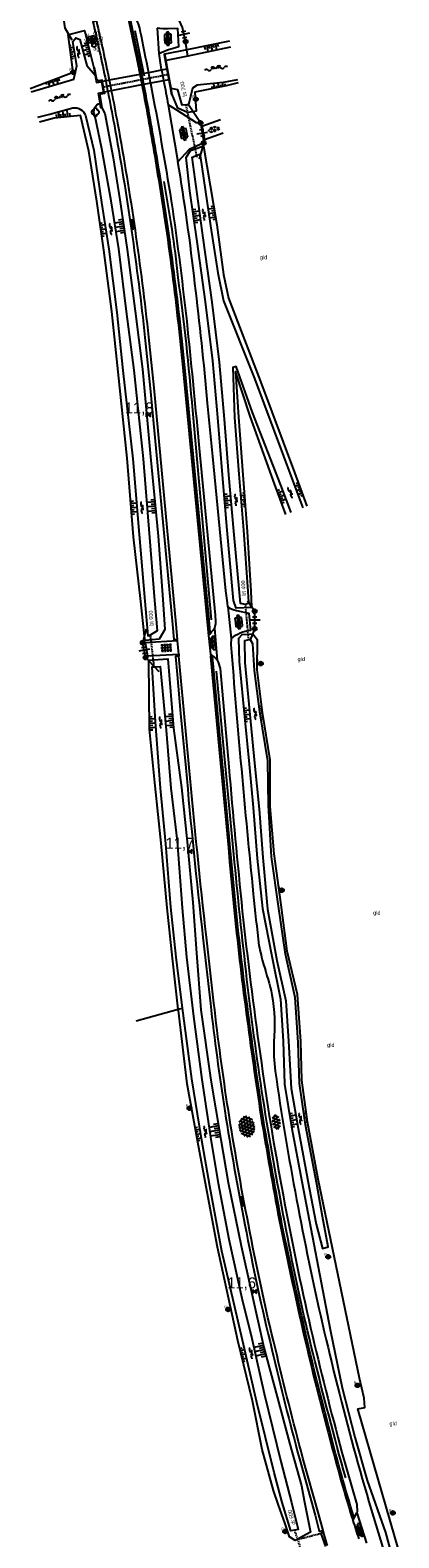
# Model space of a CAD drawing. Header units: metres. Extents: x 121538 to 126242, y 445257 to 454505.
# Tile 3 of 83: x 125985 to 126069, y 445676 to 446019. Entities that reach past the tile are written whole.
import ezdxf
from ezdxf.enums import TextEntityAlignment as Align

# ---------------------------------------------------------------- set-up
doc = ezdxf.new("R2010")
doc.units = ezdxf.units.M
doc.linetypes.add('STIPPELFIJN', pattern=[0.375, 0.25, -0.125])
for name, color, linetype in [('BOUWT04', 8, 'Continuous'), ('SYMBD01', 8, 'Continuous'), ('SYMBD02', 8, 'Continuous'), ('SYMBD03', 8, 'Continuous'), ('SYMBD04', 8, 'Continuous'), ('SYMBD05', 8, 'Continuous'), ('TEK-D05', 8, 'Continuous'), ('TEK-D20', 7, 'Continuous'), ('TER-D03S', 8, 'Continuous'), ('TER-T02', 8, 'RASTER'), ('TER-T03', 8, 'Continuous'), ('TER-T04', 8, 'HAAG'), ('TER-T09', 8, 'Continuous'), ('TER-T32', 8, 'RASTER'), ('TOPOT18', 8, 'STIPPELFIJN'), ('TOPOT22', 8, 'Continuous'), ('TOPOT24', 8, 'Continuous'), ('TOPOT26', 8, 'Continuous'), ('TOPOT30', 8, 'Continuous'), ('TOPOT31', 8, 'Continuous'), ('WAT-T00', 8, 'Continuous'), ('WEG-T01', 8, 'Continuous'), ('WEG-T06', 8, 'STIPPELFIJN')]:
    doc.layers.add(name, color=color, linetype=linetype)
doc.styles.add('ISO', font='provutr.shx')
doc.styles.add('rtw_iso', font='iso-rtw.shx')
doc.linetypes.add('HAAG', pattern='A,0.25,-0.25,[151,BLOK.SHX,S=0.25,R=0,X=0,Y=0],-0.25,0.25', length=1)
doc.linetypes.add('RASTER', pattern='A,0.25,-0.25,[150,BLOK.SHX,S=0.25,R=0,X=0,Y=0],-0.25,0.25', length=1)

# ---------------------------------------------------------------- blocks, each defined once
blk = doc.blocks.new('DRHEK')
at = {"linetype": 'Continuous'}
for p, q in [((1.25, 0), (-1.25, 0)), ((-0.5, 0.7), (0.5, 0.7)), ((-0.5, -0.7), (0.5, -0.7))]:
    blk.add_line(p, q, dxfattribs=at)
blk = doc.blocks.new('beton-m')
for p, q in [((-0.68, 0.66), (-0.45, 0.52)), ((-0.45, 0.26), (-0.68, 0.13)), ((-0.23, 1.44), (-0.45, 1.31)), ((-0.45, 1.31), (-0.45, 1.05)), ((-0.45, 1.05), (-0.23, 0.92)), ((-0.45, 0.52), (-0.45, 0.26)), ((0, 1.31), (-0.23, 1.44)), ((-0.23, 0.92), (0, 1.05)), ((0, 1.05), (0, 1.31)), ((0, 0.52), (0.23, 0.66)), ((0, 0.26), (0, 0.52)), ((0.23, 0.13), (0, 0.26)), ((0.23, 0.66), (0.45, 0.52)), ((0.45, 0.26), (0.23, 0.13)), ((0.45, 0.52), (0.45, 0.26)), ((-0.45, -0.26), (-0.23, -0.13)), ((-0.45, -0.52), (-0.45, -0.26)), ((-0.23, -0.66), (-0.45, -0.52)), ((-0.23, -0.13), (0, -0.26)), ((0, -0.52), (-0.23, -0.66)), ((0, -0.26), (0, -0.52)), ((0, -1.05), (0.23, -0.92)), ((0.23, -0.92), (0.45, -1.05)), ((0.45, -0.26), (0.68, -0.13)), ((0.45, -0.52), (0.45, -0.26)), ((0.68, -0.66), (0.45, -0.52))]:
    blk.add_line(p, q)
blk = doc.blocks.new('talud')
for p, q in [((0, 0.75), (0.5, 0.75)), ((0, 0.5), (1, 0.5)), ((0, 0.25), (0.5, 0.25)), ((0, 0), (1, 0)), ((0, -0.25), (0.5, -0.25)), ((0, -0.5), (1, -0.5)), ((0, -0.75), (0.5, -0.75))]:
    blk.add_line(p, q)
blk = doc.blocks.new('struik')
at = {"linetype": 'Continuous'}
for centre, start, end in [((-0.44, 0), 91.0912, 268.9013), ((0, 0.44), 1.0233, 178.9632), ((0.44, 0), 271.6625, 88.3448), ((0, -0.45), 180.4729, 359.5406)]:
    blk.add_arc(centre, 0.45, start, end, dxfattribs=at)
blk = doc.blocks.new('water-m')
at = {"linetype": 'Continuous'}
for centre, start, end in [((-0.01, 0.75), 129.7446, 230.2554), ((-0.32, 1.12), 309.7446, 50.2554), ((-0.32, 0.37), 309.7446, 50.2554), ((0.32, 0.01), 129.7446, 230.2554), ((0, 0.38), 309.7446, 50.2554), ((-0.01, -0.74), 129.7446, 230.2554), ((-0.32, -0.37), 309.7446, 50.2554), ((-0.32, -1.12), 309.7446, 50.2554), ((0, -0.37), 309.7446, 50.2554)]:
    blk.add_arc(centre, 0.244, start, end, dxfattribs=at)
blk = doc.blocks.new('asfalt-xl')
at = {"linetype": 'Continuous'}
for p, q in [((1.4, 1.54), (-1.75, -0.3)), ((1.4, 1.54), (-1.75, -0.3)), ((1.41, -1.53), (-1.75, 0.28)), ((1.41, -1.53), (-1.75, 0.28)), ((1.01, 2.03), (-1.74, 0.43)), ((1.01, 2.03), (-1.74, 0.43)), ((1.65, -0.94), (-1.64, 0.94)), ((1.65, -0.94), (-1.64, 0.94)), ((1.64, 0.96), (-1.63, -0.95)), ((1.64, 0.96), (-1.63, -0.95)), ((0.41, 2.41), (-1.51, 1.29)), ((0.41, 2.41), (-1.51, 1.29)), ((1.77, -0.29), (-1.4, 1.52)), ((1.77, -0.29), (-1.4, 1.52)), ((1.76, 0.3), (-1.39, -1.53)), ((1.76, 0.3), (-1.39, -1.53)), ((1.75, 0.44), (-1.02, 2.02)), ((1.75, 0.44), (-1.02, 2.02)), ((1.52, 1.29), (-0.43, 2.4)), ((1.52, 1.29), (-0.43, 2.4)), ((1.02, -2.03), (-1.74, -0.45)), ((1.02, -2.03), (-1.74, -0.45)), ((0.41, -2.41), (-1.49, -1.33)), ((0.41, -2.41), (-1.49, -1.33)), ((1.75, -0.43), (-1, -2.03)), ((1.75, -0.43), (-1, -2.03)), ((1.53, -1.28), (-0.41, -2.41)), ((1.53, -1.28), (-0.41, -2.41))]:
    blk.add_line(p, q, dxfattribs=at)
blk = doc.blocks.new('water-l')
at = {"linetype": 'Continuous'}
for centre, start, end in [((0.16, 1.47), 129.7446, 230.2554), ((-0.47, 2.22), 309.7446, 50.2554), ((-0.47, 0.72), 309.7446, 50.2554), ((0.49, 0), 129.7446, 230.2554), ((-0.14, 0.75), 309.7446, 50.2554), ((0.16, -1.51), 129.7446, 230.2554), ((-0.47, -0.76), 309.7446, 50.2554), ((-0.47, -2.26), 309.7446, 50.2554), ((-0.14, -0.75), 309.7446, 50.2554)]:
    blk.add_arc(centre, 0.488, start, end, dxfattribs=at)
blk = doc.blocks.new('tegels-l')
for p, q in [((0.92, 0.95), (-0.92, 0.95)), ((0.92, 0.32), (-0.92, 0.32)), ((-0.62, -1.22), (-0.62, 1.22)), ((0, -1.22), (0, 1.22)), ((0.62, -1.22), (0.62, 1.22)), ((0.92, -0.3), (-0.92, -0.3)), ((0.92, -0.93), (-0.92, -0.93))]:
    blk.add_line(p, q)
blk = doc.blocks.new('asfalt-l')
for p, q in [((-0.93, 0.18), (0.7, 1.13)), ((-0.89, -0.52), (0.89, 0.52)), ((-0.89, 0.52), (0.89, -0.52)), ((-0.76, 1.01), (0.3, 1.62)), ((-0.7, 1.13), (0.93, 0.18)), ((-0.3, 1.62), (0.76, 1.01)), ((-0.93, -0.18), (0.7, -1.13)), ((-0.76, -1.01), (0.3, -1.62)), ((-0.7, -1.13), (0.93, -0.18)), ((-0.3, -1.62), (0.76, -1.01))]:
    blk.add_line(p, q)
blk = doc.blocks.new('Prov-grensst')
blk.add_line((-0.67, 0), (0.67, 0))
blk.add_circle((0, 0), 0.45)
at = {"style": 'ISO'}
blk.add_text('P', height=0.6, dxfattribs=at).set_placement((-0.61, 0.58), align=Align.MIDDLE)
blk = doc.blocks.new('paal')
for radius in [0.45, 0.2]:
    blk.add_circle((0, 0), radius)
blk = doc.blocks.new('kilometerpaal')
for p, q in [((-0.44, 0.44), (0.44, -0.44)), ((-0.44, -0.44), (-0.44, 0.44)), ((0.44, 0.44), (-0.44, -0.44)), ((0.44, -0.44), (0.44, 0.44))]:
    blk.add_line(p, q)
at = {"style": 'rtw_iso'}
blk.add_attdef('KILOMETERPAAL', (0.59, 0.87), '', height=2.5, dxfattribs=at)
blk = doc.blocks.new('afsl-gas')
blk.add_circle((0, 0), 0.45)
at = {"style": 'ISO'}
blk.add_attdef('AFSL-GAS', (0.7, 0), '', height=0.9, dxfattribs=at)
blk = doc.blocks.new('verklikker')
blk.add_circle((0, 0), 0.45)
at = {"style": 'ISO'}
blk.add_attdef('VERKLIKKER', (0.7, 0), '', height=0.9, dxfattribs=at)
blk = doc.blocks.new('klinkers-m')
for p, q in [((0, 1.5), (-0.5, 1.5)), ((-0.5, 1.5), (-0.5, 0.5)), ((-0.5, 0.5), (-0.5, -0.5)), ((0, 0.5), (-0.5, 0.5)), ((0, 1.5), (0, 1)), ((0.5, 1), (0, 1)), ((0, 1), (0, 0.5)), ((0, 0.5), (0, 0)), ((0.5, 0), (0, 0)), ((0, 0), (0, -0.5)), ((0.5, 0), (0.5, 1)), ((0.5, -1), (0.5, 0)), ((-0.5, -0.5), (-0.5, -1.5)), ((0, -0.5), (-0.5, -0.5)), ((-0.5, -1.5), (0, -1.5)), ((0, -0.5), (0, -1)), ((0, -1), (0.5, -1)), ((0, -1), (0, -1.5))]:
    blk.add_line(p, q)
blk = doc.blocks.new('klinkers-l')
at = {"linetype": 'Continuous'}
for p, q in [((-0.25, 1), (-0.75, 1)), ((-0.75, 1), (-0.75, 0)), ((-0.25, 0), (-0.75, 0)), ((-0.75, 0), (-0.75, -1)), ((0.25, 1.5), (-0.25, 1.5)), ((-0.25, 1.5), (-0.25, 0.5)), ((0.25, 0.5), (-0.25, 0.5)), ((-0.25, 0.5), (-0.25, -0.5)), ((0.25, 0.5), (0.25, 1.5)), ((0.75, 1), (0.25, 1)), ((0.25, -0.5), (0.25, 0.5)), ((0.75, 0), (0.75, 1)), ((-0.75, -1), (-0.25, -1)), ((-0.25, -0.5), (-0.25, 0)), ((0.25, -0.5), (-0.25, -0.5)), ((-0.25, -0.5), (-0.25, -1.5)), ((-0.25, -1.5), (0.25, -1.5)), ((0.75, 0), (0.25, 0)), ((0.25, 0), (0.25, -0.5)), ((0.25, -1.5), (0.25, -0.5)), ((0.25, -1), (0.75, -1)), ((0.75, -1), (0.75, 0))]:
    blk.add_line(p, q, dxfattribs=at)
blk = doc.blocks.new('bermverhardingblok-s')
at = {"linetype": 'Continuous'}
for p, q in [((-0.2, 1), (-0.2, -1)), ((-0.2, 1), (0.2, 1)), ((0.2, 1), (-0.2, 1)), ((0.2, 0), (-0.2, 0)), ((0.2, -1), (0.2, 1)), ((-0.2, -1), (0.2, -1))]:
    blk.add_line(p, q, dxfattribs=at)
for points in [[(0.1, 0.1), (0.1, 0.9), (-0.1, 0.9), (-0.1, 0.1)], [(0, 0.2), (0, 0.8), (0, 0.8), (0, 0.2)]]:
    blk.add_lwpolyline(points, close=True, dxfattribs=at)

msp = doc.modelspace()

# ---------------------------------------------------------------- linework, layer by layer
at = {"layer": 'BOUWT04'}
for p, q in [((126016.03, 446009.84), (126016.21, 446009.88)), ((126001.23, 446006.97), (126001.43, 446007.01)), ((126016.65, 446007.48), (126016.46, 446007.45)), ((126001.85, 446004.64), (126001.67, 446004.61))]:
    msp.add_line(p, q, dxfattribs=at)
for points in [[(126015.61, 446013.22), (126015.42, 446013.18), (126016.03, 446009.84)], [(126015.87, 446011.78), (126015.61, 446013.22)], [(126001.43, 446007.01), (126001.38, 446007.33), (126000.52, 446007.18), (126000.16, 446007.43), (125999.66, 446010.18), (125999.46, 446010.15)], [(125999.46, 446010.15), (125999.77, 446008.46)], [(126009.93, 446008.66), (126009.89, 446008.65), (126002.98, 446007.31)], [(126010.31, 446008.73), (126009.93, 446008.66)], [(126010.85, 446008.84), (126010.31, 446008.73)], [(126011.87, 446009.03), (126010.85, 446008.84)], [(126014.83, 446009.61), (126011.87, 446009.03)], [(126016.03, 446009.84), (126014.83, 446009.61)], [(126016.21, 446009.88), (126015.87, 446011.78)], [(126016.03, 446009.84), (126016.46, 446007.45)], [(126016.65, 446007.48), (126016.21, 446009.88)], [(125999.77, 446008.46), (126000.08, 446006.78), (126001.23, 446006.97)], [(126001.23, 446006.97), (126001.67, 446004.61)], [(126002.19, 446007.16), (126001.43, 446007.01)], [(126001.85, 446004.64), (126001.43, 446007.01)], [(126002.98, 446007.31), (126002.9, 446007.3), (126002.19, 446007.16)], [(126010.39, 446006.28), (126010.32, 446006.27), (126003.45, 446004.95)], [(126010.77, 446006.36), (126010.39, 446006.28)], [(126012.33, 446006.65), (126010.77, 446006.36)], [(126015.31, 446007.23), (126012.33, 446006.65)], [(126016.46, 446007.45), (126015.31, 446007.23)], [(126016.46, 446007.45), (126017.07, 446004.08), (126017.27, 446004.11)], [(126017.02, 446005.45), (126016.65, 446007.48)], [(126017.27, 446004.11), (126017.02, 446005.45)], [(126000.92, 446002.09), (126000.51, 446004.41), (126001.67, 446004.61)], [(126001.85, 446004.64), (126001.91, 446004.34), (126001.06, 446004.18), (126000.84, 446003.83), (126001.31, 446001.07)], [(126001.31, 446001.07), (126001.1, 446001.03), (126000.92, 446002.09)], [(126002.66, 446004.8), (126001.85, 446004.64)], [(126003.45, 446004.95), (126003.35, 446004.93), (126002.66, 446004.8)]]:
    msp.add_lwpolyline(points, dxfattribs=at)
at = {"layer": 'TER-T02', "flags": 128}
for points in [[(125993.85, 446017.73), (125993, 446019.18), (125992.51, 446022.28), (125992.88, 446024)], [(125994.59, 446016.46), (125993.85, 446017.73)], [(126020.81, 446012.82), (126020.59, 446014.22)], [(126020.98, 446001.76), (126020.77, 446002.07)], [(126022, 446000.19), (126020.98, 446001.76)], [(126023.67, 445997.64), (126022, 446000.19)], [(126024.19, 445992.33), (126023.57, 445990.21)], [(126024.4, 445993.09), (126024.19, 445992.33)], [(126023.57, 445990.21), (126023.33, 445989.4)], [(126034.32, 445889.2), (126034.58, 445888.82)], [(126034.58, 445888.82), (126035.26, 445887.83)], [(126010.99, 445881.1), (126011.46, 445882.74)], [(126011.93, 445875.53), (126011.21, 445876.29), (126010.57, 445879.65), (126010.99, 445881.1)], [(126034.95, 445880.08), (126035.02, 445880.27)], [(126035.02, 445880.27), (126035.5, 445881.56)], [(126013.21, 445874.18), (126013.17, 445874.22), (126011.93, 445875.53)], [(126014.28, 445873.05), (126013.21, 445874.18)]]:
    msp.add_lwpolyline(points, dxfattribs=at)
at = {"layer": 'TER-T03'}
for points in [[(126020.59, 446014.22), (126020.3, 446016.11), (126019.62, 446019.33), (126018.82, 446020.99)], [(126023.67, 445997.64), (126024.4, 445993.12)], [(126024.4, 445993.12), (126024.4, 445993.09)], [(126035.5, 445881.56), (126035.97, 445882.81), (126035.96, 445886.79), (126035.26, 445887.83)]]:
    msp.add_lwpolyline(points, dxfattribs=at)
at = {"layer": 'TER-T04', "flags": 128}
for points in [[(126010.85, 446008.84), (126008.86, 446018.51)], [(126010.97, 446008.27), (126010.85, 446008.84)]]:
    msp.add_lwpolyline(points, dxfattribs=at)
for points in [[(126015.32, 445984.32, -0.022), (126018.52, 445962.58, -0.014813), (126021.82, 445932.33), (126026.1, 445884.88)], [(126056.58, 445690.06, -0.007171), (126049.22, 445718.21, -0.015338), (126043.1, 445746.35, -0.006587), (126038.14, 445774.27, -0.00909), (126034.2, 445803.21, -0.004141), (126031.22, 445831.58), (126027.32, 445873.18)]]:
    msp.add_lwpolyline(points, format="xyb", dxfattribs=at)
at = {"layer": 'TER-T09'}
for points in [[(125985.06, 446005.46), (125994.8, 446009.15), (125993.65, 446017.68), (125993.85, 446017.73)], [(125993.85, 446017.73), (125997.38, 446018.58), (125999.46, 446010.15)], [(126030.21, 446016.16), (126020.59, 446014.22)], [(126020.59, 446014.22), (126015.61, 446013.22)], [(126032.19, 446006.73), (126029.51, 446006.02), (126022.4, 446004.6), (126022.67, 446000.28), (126022, 446000.19)], [(126022, 446000.19), (126021.92, 446000.18), (126020.75, 446000.01), (126018.51, 446001), (126017.27, 446004.11)], [(126010.99, 445881.1), (126010.11, 445888.97), (126008.48, 445903.7), (126007.02, 445921.52), (126005.02, 445941.13), (126003.54, 445954.82), (126001.73, 445968.72), (126000.15, 445979.84), (125998.36, 445991.2), (125996.45, 445999.31), (125990.52, 445998.74), (125987.14, 445997.82)], [(126001.31, 446001.07), (126001.96, 445999.77), (126003.9, 445989.72), (126005.35, 445980.15), (126007.03, 445968.87), (126008.86, 445954.91), (126010.49, 445941.71), (126012.33, 445921.82), (126014.08, 445903.82), (126015.11, 445889.44), (126015.6, 445882.67), (126014.29, 445880.46), (126011.09, 445880.17), (126010.99, 445881.1)], [(126035.26, 445887.83), (126035.27, 445887.62), (126031.78, 445887.52), (126031.13, 445889.23), (126030.98, 445890.93), (126029.71, 445905.16), (126028.63, 445917.79), (126027.62, 445930.8), (126026.5, 445943.64), (126024.8, 445957.02), (126022.89, 445970.69), (126021.25, 445982.24), (126020.45, 445989.79), (126021.42, 445991.41), (126024.19, 445992.33)], [(126024.19, 445992.33), (126024.33, 445992.38), (126027.36, 445974.47), (126028.85, 445963.24), (126030.04, 445957.86), (126037.26, 445938.98), (126044.97, 445918.3), (126047.78, 445910.64)], [(126043.03, 445908.77), (126040.47, 445915.68), (126034.9, 445931.11), (126031.6, 445941.24), (126032.29, 445930.83), (126033.26, 445917.79), (126034.27, 445904.87), (126035.06, 445891.32), (126035.26, 445887.83)], [(126068.58, 445673.8), (126059.32, 445705.78), (126060.9, 445706.03), (126060.79, 445708.14), (126059.72, 445712.68), (126050.37, 445757.89), (126047.96, 445770.86), (126046.65, 445780.37), (126046.44, 445789.15), (126045.63, 445799.8), (126043.32, 445809.6), (126041.94, 445820.15), (126040.39, 445831.73), (126039.48, 445842.47), (126039.48, 445846.24), (126039.47, 445853.05), (126037.69, 445863.8), (126036.52, 445873.53), (126036.57, 445880.23), (126035.5, 445881.56), (126033.06, 445881.45), (126032.26, 445880.59), (126032.44, 445875.36), (126033.7, 445862.08), (126034.69, 445852.05), (126035.62, 445842.21), (126036.52, 445830.66), (126037.73, 445819.3), (126039.82, 445808.47), (126041.77, 445798.73), (126042.44, 445789.21), (126042.69, 445779.45), (126044.3, 445769.73), (126046.61, 445757.36), (126053.06, 445723.79), (126055.76, 445710.52), (126058.66, 445699.35), (126061.45, 445689.47), (126065.63, 445677.71), (126068.62, 445666.46)], [(126011.93, 445875.53), (126011.93, 445875.7), (126016.26, 445876.02), (126017.58, 445860.24), (126019.38, 445846.8), (126020.61, 445834.48), (126021.95, 445820.67), (126022.79, 445809.15), (126023.74, 445796.35), (126025.99, 445780.35), (126028.29, 445766.91), (126029.91, 445757.12), (126032.88, 445742.77), (126035.21, 445732.22), (126038.05, 445719.65), (126041.02, 445708.48), (126043.94, 445697.72), (126046.58, 445688.27), (126047.19, 445684.91), (126048.6, 445677.77), (126045.12, 445675.88)], [(126018.64, 445796.45), (126017.31, 445808.07), (126016.09, 445819.49), (126014.76, 445834.18), (126013.36, 445847.14), (126012.13, 445860.03), (126011.93, 445875.53)], [(126045.12, 445675.88), (126043.88, 445676.69), (126042.86, 445679.64), (126041.29, 445684.12), (126040.18, 445687.23), (126037.62, 445696.5), (126035.46, 445707.53), (126032.13, 445721.28), (126027.52, 445742.44), (126024.95, 445756.15), (126023.1, 445766.26), (126020.66, 445779.52), (126018.67, 445796.16), (126018.64, 445796.45)]]:
    msp.add_lwpolyline(points, dxfattribs=at)
at = {"layer": 'TER-T32', "flags": 128}
for points in [[(126009.11, 445793.82), (126018.64, 445796.45)], [(126018.64, 445796.45), (126019.6, 445796.72)]]:
    msp.add_lwpolyline(points, dxfattribs=at)
at = {"layer": 'TOPOT18'}
for p, q in [((126020.35, 446001.66), (126022.83, 445989.88)), ((126034.59, 445880.38), (126033.88, 445888.32)), ((126013.17, 445874.22), (126012.33, 445881.42)), ((126013.17, 445874.17), (126013.17, 445874.22)), ((126047.61, 445670.5), (126045.02, 445678.21))]:
    msp.add_line(p, q, dxfattribs=at)
msp.add_lwpolyline([(126001.45, 446005.79), (126016.43, 446008.68)], dxfattribs=at)
at = {"layer": 'WAT-T00'}
for points in [[(125985.27, 446004.7), (125994.96, 446007.57), (125995.6, 446010.59), (125994.69, 446016.14), (125995.4, 446016.98), (125996.28, 446016.58), (125997.88, 446010.71), (125999.77, 446008.46)], [(126020.81, 446012.82), (126015.87, 446011.78)], [(126030.49, 446014.84), (126020.81, 446012.82)], [(126020.98, 446001.76), (126020.86, 446001.75), (126019.54, 446001.68), (126018.56, 446005.18), (126017.02, 446005.45)], [(126032.04, 446007.4), (126028.84, 446006.79), (126022.88, 446006.18), (126021.82, 446005.51), (126020.98, 446001.76)], [(126034.58, 445888.82), (126034.6, 445888.59), (126033.88, 445888.32), (126032.72, 445888.55), (126032.5, 445891.07), (126031.26, 445905), (126030.09, 445917.78), (126029.13, 445930.43), (126027.98, 445943.32), (126026.28, 445956.98), (126024.29, 445971.54), (126021.78, 445989.87), (126023.51, 445990.58), (126023.55, 445990.31), (126023.57, 445990.21)], [(126023.57, 445990.21), (126025.95, 445974.26), (126027.56, 445963.61), (126028.89, 445957.29), (126035.92, 445939.62), (126044.61, 445916.33), (126046.87, 445910.28)], [(126044.21, 445909.24), (126041.89, 445915.39), (126035.49, 445931.9), (126031.79, 445942.33), (126031, 445942.09), (126031.35, 445930.79), (126032.36, 445917.91), (126033.41, 445905.16), (126034.4, 445891.25), (126034.58, 445888.82)], [(126019.6, 445796.72), (126018.14, 445808.28), (126016.92, 445819.61), (126015.81, 445834.01), (126014.6, 445846.67), (126013.49, 445861.68), (126012.71, 445874.19), (126013.17, 445874.17), (126013.21, 445874.18)], [(126013.21, 445874.18), (126014.55, 445874.22), (126015.88, 445859.81), (126016.92, 445846.65), (126018.4, 445834.58), (126019.5, 445819.47), (126020.47, 445808.31), (126022.07, 445794.82), (126023.99, 445780.48), (126026.08, 445766.44), (126027.69, 445756.96), (126030.07, 445744.26), (126033.06, 445730.89), (126035.32, 445721.7), (126038.1, 445709.24), (126041.89, 445693.82), (126044.33, 445684.49), (126045.84, 445678.39), (126044.13, 445678.09), (126042.18, 445684.46), (126040.38, 445691.28), (126036.44, 445707.17), (126033.18, 445721.33), (126028.47, 445741.57), (126025.82, 445756.28), (126023.91, 445767.13), (126021.69, 445780.68), (126019.6, 445796.72)]]:
    msp.add_lwpolyline(points, dxfattribs=at)
msp.add_lwpolyline([(125986.82, 445998.97), (125989.52, 445999.65), (125994.74, 446001.05, -0.35691), (125997.57, 445999.36), (125999.49, 445991.47), (126001.19, 445979.61), (126002.9, 445968.96), (126004.72, 445954.59), (126006.09, 445941.44), (126008.34, 445921.37), (126009.74, 445904.25), (126011.04, 445889.06), (126011.71, 445881.22), (126012.33, 445881.42), (126013.91, 445882.4), (126013.35, 445889.27), (126012.18, 445903.51), (126010.77, 445921.41), (126008.6, 445941.48), (126006.93, 445954.86), (126005.12, 445969.09), (126003.44, 445979.99), (126001.3, 445991.78), (125999.75, 445999.39, -0.49745), (126000.92, 446002.09)], format="xyb", dxfattribs=at)
msp.add_lwpolyline([(126035.02, 445880.27), (126034.97, 445880.35), (126033.62, 445880.08), (126033.69, 445875.17), (126035.93, 445852.32), (126036.93, 445841.9), (126037.81, 445830.91), (126038.84, 445819.18), (126040.96, 445807.54), (126043.01, 445798.37), (126043.62, 445789.18), (126044.22, 445778.45), (126045.8, 445769.36), (126048.29, 445755.89), (126049.86, 445747.64), (126051.3, 445742.12), (126052.62, 445742.52), (126051.34, 445749.38), (126050.01, 445756.74), (126047.49, 445770.18), (126046.09, 445779.63), (126045.8, 445788.87), (126045.11, 445799.14), (126042.95, 445808.93), (126041.35, 445819.86), (126039.8, 445831.05), (126039.09, 445842.67), (126038.91, 445852.85), (126037.12, 445863.96), (126035.94, 445873.38), (126035.53, 445879.41)], close=True, dxfattribs=at)
at = {"layer": 'WEG-T01'}
for p, q in [((126018.43, 445880.1), (126018.41, 445880.4)), ((126051.57, 445677.77), (126051.46, 445678.16))]:
    msp.add_line(p, q, dxfattribs=at)
for points in [[(126000.07, 446020.76), (125999.29, 446020.56, -0.006717), (126002.19, 446007.16)], [(126000.07, 446020.76, -0.006726), (126002.98, 446007.31)], [(126007.23, 446021.78), (126007.6, 446021.88), (126009.42, 446013.22, -0.001693), (126010.31, 446008.73)], [(126007.23, 446021.78), (126009.04, 446013.14, -0.001692), (126009.93, 446008.66)], [(126009.08, 446021.16), (126009.28, 446020.61, -0.0843), (126009.94, 446018.6, -0.002909), (126011.87, 446009.03)], [(126014.23, 446013.4), (126016.19, 446014.26), (126018.74, 446014.97), (126018.56, 446019.09), (126016.35, 446019, -0.072545), (126013.85, 446019.16, 0.072545)], [(126014.23, 446013.4), (126014.59, 446010.74, -0.001016), (126014.83, 446009.61)], [(126009.93, 446008.66, -0.000897), (126010.39, 446006.28)], [(126010.31, 446008.73, -0.000897), (126010.77, 446006.36)], [(126011.87, 446009.03, -0.000723), (126012.33, 446006.65)], [(126014.83, 446009.61, -0.002125), (126015.31, 446007.23)], [(126002.19, 446007.16, -0.00118), (126002.66, 446004.8)], [(126002.98, 446007.31, -0.001178), (126003.45, 446004.95)], [(126010.39, 446006.28, -0.006498), (126013.46, 445989.02, -0.009403), (126017.05, 445965.09, -0.00766), (126019.74, 445941.31), (126025.42, 445882.01)], [(126010.77, 446006.36, -0.006498), (126013.84, 445989.08, -0.009403), (126017.43, 445965.14, -0.007661), (126020.13, 445941.35), (126025.55, 445884.85), (126025.81, 445882.05), (126025.42, 445882.01)], [(126012.33, 446006.65, -0.008091), (126017.03, 445979.93, -0.010153), (126020.73, 445950.78, -0.001738), (126023.38, 445923.82), (126026.99, 445885.94, -0.02529), (126027.07, 445883.94), (126026.86, 445882.95)], [(126015.31, 446007.23, -0.004866), (126016.34, 446001.76)], [(126002.66, 446004.8, -0.003679), (126004.06, 445997.42, -0.009262), (126008.03, 445973.19, -0.008716), (126011.08, 445948.91), (126012.25, 445937.4), (126017.3, 445883.81), (126017.6, 445880.39), (126018.41, 445880.4)], [(126003.45, 446004.95, -0.003677), (126004.85, 445997.57, -0.00926), (126008.83, 445973.3, -0.008373), (126011.88, 445948.99), (126013.06, 445937.48), (126018.11, 445883.88), (126018.41, 445880.4)], [(126029.9, 445887.79), (126029.76, 445888.74), (126029.4, 445891.42), (126026.46, 445921.93, -0.001726), (126025.26, 445934.06, 0.008731), (126022.41, 445961.18, 0.013813), (126018.54, 445988.81)], [(126029.9, 445887.79, 0.098612), (126031.85, 445886.95), (126034.61, 445886.36), (126034.97, 445882.44, 0.124138), (126030.61, 445880.61, -0.124138)], [(126025.5, 445881.3, 0.019174), (126026.86, 445882.95)], [(126030.61, 445880.61), (126030.57, 445879.22, 0.004286), (126032.93, 445851.04, 0.003131), (126035.63, 445822.62, 0.002785), (126036.9, 445810.93, 0.022197), (126037.98, 445806.64, -0.016718), (126039.87, 445799.75, -0.06747), (126040.29, 445789.03, 0.034813), (126040.6, 445782.41, 0.011438), (126045.46, 445753.25, 0.010727), (126051.33, 445724.97, 0.00935), (126058.38, 445696.86, 0.011432), (126066.69, 445668.97, 0.008344)], [(126018.79, 445876.6), (126017.98, 445876.52), (126018.37, 445872.44), (126019.17, 445863.6), (126020.33, 445851.24, 0.006608), (126024.22, 445812.73), (126025.91, 445797.74, 0.009641), (126029.18, 445773.36, 0.009928), (126033.74, 445747.54, 0.01428), (126039.86, 445719.21, 0.008217), (126046.1, 445694.37), (126049.65, 445681.59), (126050.58, 445677.99), (126051.46, 445678.16)], [(126051.46, 445678.16), (126050.39, 445681.96), (126046.88, 445694.58, -0.008217), (126040.65, 445719.39, -0.014282), (126034.53, 445747.68, -0.009931), (126029.98, 445773.48, -0.009516), (126026.71, 445797.83), (126025.03, 445812.82, -0.006576), (126021.13, 445851.31), (126019.97, 445863.68), (126018.79, 445876.6)], [(126027.47, 445875.71, 0.091979), (126025.95, 445877.07)], [(126058, 445681.1), (126058.42, 445681.26, -0.01351), (126053.06, 445700.45, -0.008781), (126047.23, 445724.02, -0.003303), (126042.21, 445747.3, -0.004064), (126038.04, 445770.76, -0.004371), (126034.69, 445794.13, -0.009356), (126031.85, 445818.2), (126030.69, 445829.96), (126030.43, 445833.16), (126028.35, 445855.44), (126026.4, 445876.54), (126025.95, 445876.51)], [(126025.95, 445876.51), (126027.9, 445855.39), (126029.98, 445833.12), (126030.25, 445829.92), (126031.4, 445818.16, 0.009356), (126034.24, 445794.07, 0.004372), (126037.59, 445770.69, 0.004066), (126041.77, 445747.21, 0.003304), (126046.79, 445723.92, 0.00878), (126052.62, 445700.34, 0.013522), (126058, 445681.1)], [(126027.47, 445875.71, -0.05756), (126028.12, 445873.76), (126030.08, 445851.5, 0.004386), (126033.15, 445818.74, 0.008286), (126037.18, 445786.33, 0.01238), (126042.39, 445754.3, 0.011478), (126048.64, 445724.12, 0.009404), (126055.73, 445695.83), (126059.09, 445684.01), (126059.13, 445683.4, -0.065193), (126059.14, 445682.16, 0.065193)], [(126058, 445681.1, 0.000508), (126058.22, 445680.39)], [(126058.22, 445680.39, 0.002969), (126059.55, 445676.21)]]:
    msp.add_lwpolyline(points, format="xyb", dxfattribs=at)
for points in [[(126013.85, 446019.16), (126014.23, 446013.4)], [(126016.34, 446001.76), (126018.54, 445988.81)], [(126023.67, 445997.64), (126022.76, 445997.63), (126018.3, 446000.5), (126016.34, 446001.76)], [(126023.94, 445996.87), (126028.23, 445998.39)], [(126023.94, 445996.87), (126023.67, 445997.64)], [(126023.94, 445996.87), (126024.54, 445993.77)], [(126028.84, 445995.33), (126024.54, 445993.77)], [(126024.4, 445993.12), (126021.07, 445991.63), (126020.08, 445990.53), (126018.54, 445988.81)], [(126024.54, 445993.77), (126024.42, 445993.13), (126024.4, 445993.12)], [(126029.9, 445887.79), (126030.61, 445880.61)], [(126025.42, 445882.01), (126025.42, 445881.9), (126025.5, 445881.33), (126025.5, 445881.32), (126025.5, 445881.3)], [(126026.86, 445882.95), (126027.47, 445875.71)], [(126018.43, 445880.1), (126011.15, 445879.65), (126011.62, 445876.71), (126018.75, 445877.08)], [(126018.75, 445877.08), (126018.43, 445880.08), (126018.43, 445880.1)], [(126025.5, 445881.3), (126025.95, 445877.07)], [(126018.75, 445877.08), (126018.77, 445876.8), (126018.79, 445876.6)], [(126025.95, 445877.07), (126026, 445876.68), (126025.95, 445876.51)], [(126058.22, 445680.39), (126059.14, 445682.16)], [(126059.14, 445682.16), (126061.32, 445675.26)], [(126051.57, 445677.77), (126050.98, 445677.43)], [(126050.98, 445677.43), (126051.99, 445674.53)], [(126052.51, 445674.69), (126052.4, 445674.91), (126051.58, 445677.74), (126051.57, 445677.77)]]:
    msp.add_lwpolyline(points, dxfattribs=at)
at = {"layer": 'WEG-T06', "flags": 128}
msp.add_lwpolyline([(126050.98, 445677.43), (126045.12, 445675.88)], dxfattribs=at)

# ---------------------------------------------------------------- block references
at = {"layer": 'SYMBD01', "linetype": 'Continuous', "rotation": 269.5661737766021}
msp.add_blockref('beton-m', (126026.5, 445996.12), dxfattribs=at)
at = {"layer": 'SYMBD01'}
for name, p, rotation in [('asfalt-xl', (126034.18, 445769.83), 189.8615331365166), ('asfalt-l', (126040.87, 445770.87), 9.100022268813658)]:
    msp.add_blockref(name, p, dxfattribs=dict(at, rotation=rotation))
at = {"layer": 'SYMBD02'}
for name, p, rotation in [('klinkers-l', (126016.28, 446016.76), 1.668940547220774), ('klinkers-l', (126019.85, 445995.26), 11.2760762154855), ('bermverhardingblok-s', (126008.21, 445974.6), 187.6400026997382), ('bermverhardingblok-s', (126015.79, 445975.53), 188.3416055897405), ('klinkers-l', (126032.33, 445884.33), 5.789997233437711), ('klinkers-m', (126026.47, 445879.55), 185.6362916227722), ('bermverhardingblok-s', (126033.16, 445752.88), 190.3129422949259), ('bermverhardingblok-s', (126040.72, 445754.18), 189.7384726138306), ('klinkers-m', (126059.71, 445678.18), 196.5427430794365)]:
    msp.add_blockref(name, p, dxfattribs=dict(at, rotation=rotation))
at = {"layer": 'SYMBD03', "rotation": 93.7221552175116}
msp.add_blockref('tegels-l', (126015.91, 445878.47), dxfattribs=at)
at = {"layer": 'SYMBD04', "yscale": 2}
for p, xscale, zscale, rotation in [((125998.42, 446014.37), 1.480329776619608, 1.480329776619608, 195.2831959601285), ((126026.06, 446015.32), 1.376545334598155, 1.376545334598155, 281.8198921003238), ((125994.18, 446013.72), 0.8924032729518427, 0.8924032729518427, 9.323291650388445), ((125990.06, 446007.36), 1.186107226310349, 1.186107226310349, 286.4975456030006), ((125992.6, 445998.94), 1.488525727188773, 1.488525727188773, 95.86576624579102), ((126022.07, 445976.5), 1.533505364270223, 1.533505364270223, 7.808133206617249), ((126026.89, 445977.24), 1.368242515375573, 1.368242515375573, 188.4979666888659), ((126001.06, 445973.42), 1.105381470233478, 1.105381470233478, 9.119870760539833), ((126006.23, 445974.22), 1.88151135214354, 1.88151135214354, 188.7991231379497), ((126029.14, 445911.85), 1.486951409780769, 1.486951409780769, 5.210198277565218), ((126033.71, 445912.09), 0.8667266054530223, 0.8667266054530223, 184.723455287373), ((126041.55, 445912.77), 1.247979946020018, 1.247979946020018, 20.6749522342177), ((126046.36, 445914.51), 1.003547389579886, 1.003547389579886, 200.440780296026), ((126007.94, 445910.32), 1.30240628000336, 1.30240628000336, 4.668622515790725), ((126013.42, 445910.61), 1.79881082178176, 1.79881082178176, 184.5077971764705), ((126033.58, 445863.29), 1.274034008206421, 1.274034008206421, 5.418016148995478), ((126037.75, 445863.68), 0.6010354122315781, 0.6010354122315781, 188.4590172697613), ((126012.11, 445861.36), 1.391837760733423, 1.391837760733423, 3.569772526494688), ((126017.44, 445861.96), 1.746781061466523, 1.746781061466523, 185.2725617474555), ((126044.05, 445771.23), 1.400589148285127, 1.400589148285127, 9.414531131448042), ((126047.84, 445771.78), 0.5823158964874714, 0.5823158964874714, 188.3728026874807), ((126022.76, 445768.1), 0.9849341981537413, 0.9849341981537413, 9.338157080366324), ((126027.93, 445768.97), 2.209049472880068, 2.209049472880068, 188.4623109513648), ((126032.93, 445717.99), 0.9962366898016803, 0.9962366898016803, 12.95856610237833), ((126038.18, 445719.18), 2.242833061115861, 2.242833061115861, 192.5935162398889)]:
    msp.add_blockref('talud', p, dxfattribs=dict(at, xscale=xscale, zscale=zscale, rotation=rotation))
at = {"layer": 'SYMBD04', "linetype": 'Continuous', "xscale": 1.0026016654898, "yscale": 2, "zscale": 1.0026016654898, "rotation": 101.249472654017}
msp.add_blockref('talud', (126027.85, 446005.69), dxfattribs=at)
at = {"layer": 'SYMBD05'}
for name, p, rotation in [('water-m', (125995.99, 446013.75), 8.792227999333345), ('water-l', (126027.13, 446010.1), 99.21685496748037), ('water-l', (125991.65, 446003.41), 106.8755951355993), ('water-m', (126024.51, 445976.82), 8.792227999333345), ('water-m', (126003.38, 445973.53), 8.792227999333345), ('water-m', (126031.73, 445912.06), 6.584880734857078), ('water-m', (126044.08, 445913.7), 23.81527866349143), ('water-m', (126010.42, 445910.32), 4.651490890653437), ('water-m', (126036.09, 445863.55), 7.392302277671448), ('water-m', (126014.65, 445861.57), 4.870824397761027), ('water-m', (126046.32, 445771.61), 8.049124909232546), ('water-m', (126024.78, 445768.62), 7.072975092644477), ('water-m', (126035.18, 445718.37), 14.31708903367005)]:
    msp.add_blockref(name, p, dxfattribs=dict(at, rotation=rotation))
at = {"layer": 'TER-D03S'}
for p, rotation in [((126019.96, 446017.72), 11.80446677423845), ((126035.97, 445884.8), 0.18724044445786), ((126010.89, 445877.97), 10.84941827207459)]:
    msp.add_blockref('DRHEK', p, dxfattribs=dict(at, rotation=rotation))
at = {"layer": 'TER-D03S', "linetype": 'Continuous', "rotation": 189.158395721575}
msp.add_blockref('DRHEK', (126024.04, 445995.36), dxfattribs=at)
at = {"layer": 'TOPOT22'}
for name, p in [('paal', (126020.3, 446016.11)), ('Prov-grensst', (125994.8, 446009.15)), ('Prov-grensst', (126022.62, 446003.02)), ('paal', (126023.67, 445997.64)), ('paal', (126024.4, 445993.09)), ('paal', (126035.96, 445886.79)), ('paal', (126035.97, 445882.81)), ('paal', (126010.57, 445879.65)), ('paal', (126011.21, 445876.29)), ('Prov-grensst', (126037.33, 445874.91)), ('Prov-grensst', (126042.08, 445823.47)), ('Prov-grensst', (126021.18, 445773.98)), ('Prov-grensst', (126052.6, 445740.26)), ('Prov-grensst', (126029.94, 445728.32)), ('Prov-grensst', (126059.27, 445711.08)), ('Prov-grensst', (126067.28, 445682.12)), ('Prov-grensst', (126042.86, 445677.91))]:
    msp.add_blockref(name, p, dxfattribs=at)
at = {"layer": 'TOPOT24'}
ref = msp.add_blockref('afsl-gas', (125999.21, 446016.03), dxfattribs=at)
ref.add_attrib('AFSL-GAS', 'ag', (125999.85, 446015.69), dxfattribs={"height": 0.9, "style": 'ISO'})
ref = msp.add_blockref('afsl-gas', (125999.29, 446016.99), dxfattribs=at)
ref.add_attrib('AFSL-GAS', 'ag', (125999.32, 446017.72), dxfattribs={"height": 0.9, "style": 'ISO'})
ref = msp.add_blockref('afsl-gas', (125999.4, 446016.46), dxfattribs=at)
ref.add_attrib('AFSL-GAS', 'ag', (126000.21, 446016.53), dxfattribs={"height": 0.9, "style": 'ISO'})
ref = msp.add_blockref('afsl-gas', (125999.54, 446015.3), dxfattribs=at)
ref.add_attrib('AFSL-GAS', 'ag', (125999.38, 446014.06), dxfattribs={"height": 0.9, "style": 'ISO'})
at = {"layer": 'TOPOT26'}
msp.add_blockref('struik', (125999.82, 446000.09), dxfattribs=at)
at = {"layer": 'TOPOT30'}
ref = msp.add_blockref('kilometerpaal', (126011.9, 445931.37), dxfattribs=at)
ref.add_attrib('KILOMETERPAAL', '11,8', (126006.5, 445931.69), dxfattribs={"height": 2.5, "style": 'rtw_iso'})
ref = msp.add_blockref('kilometerpaal', (126021.28, 445832.25), dxfattribs=at)
ref.add_attrib('KILOMETERPAAL', '11,7', (126015.74, 445832.87), dxfattribs={"height": 2.5, "style": 'rtw_iso'})
ref = msp.add_blockref('kilometerpaal', (126035.9, 445732.36), dxfattribs=at)
ref.add_attrib('KILOMETERPAAL', '11,6', (126029.74, 445733.09), dxfattribs={"height": 2.5, "style": 'rtw_iso'})
at = {"layer": 'TOPOT31'}
ref = msp.add_blockref('verklikker', (125998.61, 446016.26), dxfattribs=at)
ref.add_attrib('VERKLIKKER', 'v', (125997.33, 446015.98), dxfattribs={"height": 0.9, "style": 'ISO'})
ref = msp.add_blockref('verklikker', (125998.63, 446016.82), dxfattribs=at)
ref.add_attrib('VERKLIKKER', 'v', (125997.78, 446017.23), dxfattribs={"height": 0.9, "style": 'ISO'})

# ---------------------------------------------------------------- texts
at = {"layer": 'TEK-D05', "style": 'ISO'}
for p in [(126037.14, 445966.7), (126045.67, 445875.48), (126062.81, 445817.89), (126052.38, 445787.91), (126066.51, 445701.99)]:
    msp.add_text('gld', height=0.9, dxfattribs=at).set_placement(p)
at = {"layer": 'TEK-D20', "style": 'ISO'}
for s, rotation, p in [('bt 700', 101.8348, (126020.6, 446003.72)), ('bt 400', 93.5546, (126033.94, 445890.36)), ('bt 600', 93.9123, (126013.05, 445883.53)), ('dr 600', 105.3351, (126045.21, 445679.56))]:
    msp.add_text(s, height=0.9, rotation=rotation, dxfattribs=at).set_placement(p)

doc.saveas('drawing.dxf')
